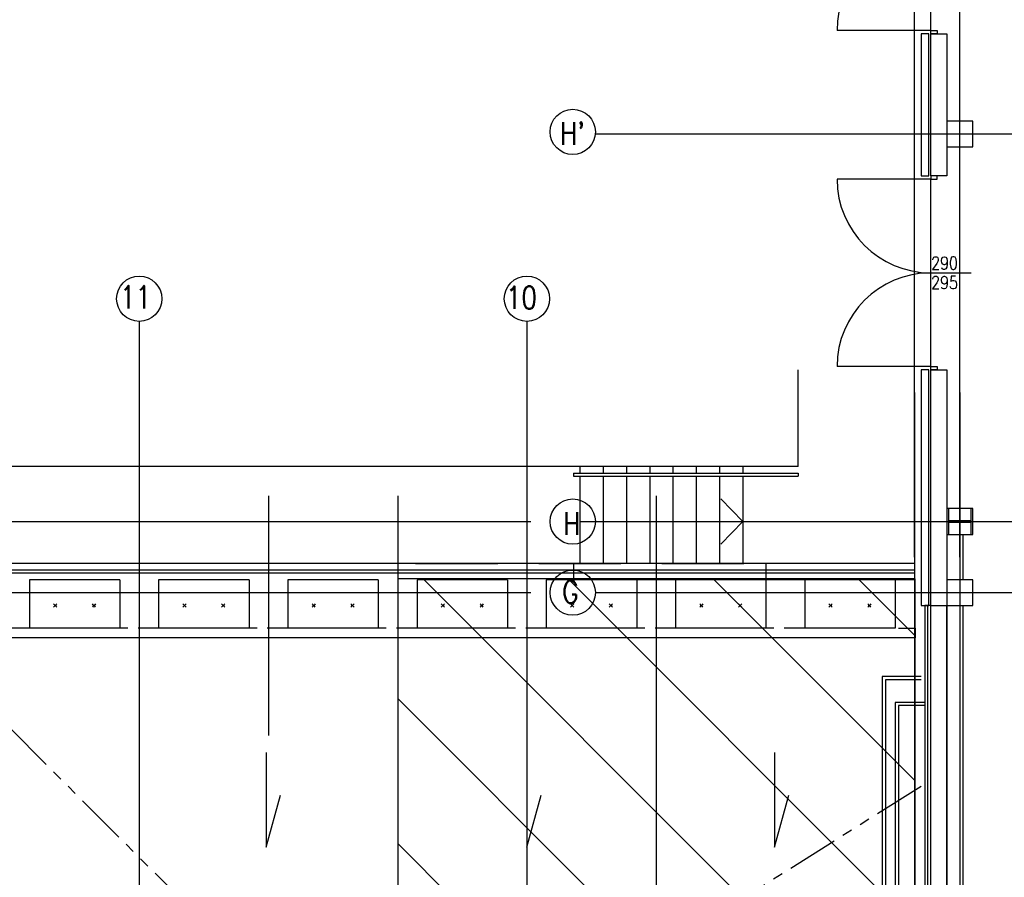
# Model space of a CAD drawing. Header units: centimetres. Extents: x -228435 to 111511, y -89367 to 428125.
# Tile 39 of 216: x -85690 to -70452, y 72593 to 85869. Entities that reach past the tile are written whole.
import ezdxf
from ezdxf.enums import TextEntityAlignment as Align

# ---------------------------------------------------------------- set-up
doc = ezdxf.new("R2010")
doc.units = ezdxf.units.CM
doc.header["$LTSCALE"] = 50
for name, pattern in [('DASHDOT2', [12.7, 6.35, -3.175, 0, -3.175]), ('HIDDEN', [9.525, 6.35, -3.175]), ('PHANTOM2', [31.75, 15.875, -3.175, 3.175, -3.175, 3.175, -3.175])]:
    doc.linetypes.add(name, pattern=pattern)
doc.layers.get('0').update_dxf_attribs({"color": 8})
for name, color, linetype in [('ARCH_INFO_ETYK_DRZWI_IST', 8, 'Continuous'), ('ARCH_INFO_OPISY_IST', 8, 'Continuous'), ('ARCH_INFO_OSIE_IST', 8, 'DASHDOT2'), ('ARCH_INFO_OSIE_OPISY_IST', 8, 'Continuous'), ('ARCH_MUROWANE_IST', 8, 'Continuous'), ('ARCH_NIEWIDOK_IST', 8, 'HIDDEN'), ('ARCH_OCIEPLENIE_IST', 8, 'Continuous'), ('ARCH_ODWODNIENIE_IST', 8, 'PHANTOM2'), ('ARCH_PRZEKROJOWE_IST', 8, 'Continuous'), ('ARCH_SCHODY ZEW.', 8, 'Continuous'), ('ARCH_STAL_IST', 8, 'Continuous'), ('ARCH_WIDOK_IST', 8, 'Continuous'), ('ARCH_ŚLUSARKA_DRZWI_IST', 8, 'Continuous'), ('ARCH_ŻELBET_IST', 8, 'Continuous'), ('Dach$0$ARCH_WIDOK_IST', 8, 'Continuous'), ('Osie rzutów$0$ARCH_INFO_OSIE_OPISY_IST', 8, 'Continuous')]:
    doc.layers.add(name, color=color, linetype=linetype)
doc.styles.add('ROMANS-250-CM', font='romans.shx', dxfattribs={"width": 0.8, "height": 50})
doc.styles.add('ROMANS-50-CM', font='romans.shx', dxfattribs={"width": 0.8, "height": 10})

# ---------------------------------------------------------------- blocks, each defined once
blk = doc.blocks.new('Osie rzutów')
at = {"layer": 'ARCH_INFO_OSIE_IST', "ltscale": 10}
for p, q in [((4930, 12255), (4930, 15006.6)), ((5000, 12255), (5000, 14934.6)), ((4436, 12910), (7599.1, 12910)), ((3730, 12619.9), (3730, 11235.9)), ((4330, 12619.9), (4330, 11235.9)), ((4930, 12510), (4930, 4623.3)), ((5000, 12510), (5000, 4512.3)), ((3930, 12349.9), (3930, 11979)), ((3930, 12349.9), (3930, 11979)), ((4130, 12349.9), (4130, 11235.9)), ((4130, 12349.9), (4130, 11235.9)), ((4530, 12349.9), (4530, 11235.9)), ((4530, 12349.9), (4530, 11235.9)), ((1578.8, 12310), (4336, 12310)), ((4436, 12310), (13655, 12310)), ((1573.5, 12200), (4336, 12200)), ((4436, 12200), (13655, 12200))]:
    blk.add_line(p, q, dxfattribs=at)
at = {"layer": 'ARCH_INFO_OSIE_OPISY_IST'}
for centre in [(4400.9, 12913.2), (3730, 12654.9), (4330, 12654.9), (4401, 12310), (4401, 12200)]:
    blk.add_circle(centre, 35, dxfattribs=at)
at = {"layer": 'ARCH_INFO_OSIE_OPISY_IST', "style": 'ROMANS-250-CM', "width": 0.8}
blk.add_text("H'", height=35, dxfattribs=at).set_placement((4400.6, 12910.9), align=Align.MIDDLE_CENTER)
for s, p in [('11', (3700.3, 12640)), ('10', (4297.6, 12639.2)), ('H', (4386.3, 12289.4)), ('G', (4384.7, 12183.8))]:
    blk.add_text(s, height=35, dxfattribs=at).set_placement(p)

msp = doc.modelspace()

# ---------------------------------------------------------------- hatches: boundary and pattern name
at = {"layer": 'Dach$0$ARCH_WIDOK_IST'}
h = msp.add_hatch(dxfattribs=at)
h.set_pattern_fill('ANSI31', color=256, scale=500, angle=90, style=0)
h.set_pattern_definition([(135, (-121139.8, -44987.4), (-1122.532, -1122.532), [])])
h.paths.add_polyline_path([(-79839.77175, 67212.63819), (-71829.77175, 67212.63819), (-71829.77175, 77212.63819), (-79839.77175, 77212.63819)])

# ---------------------------------------------------------------- linework, layer by layer
at = {"elevation": 630}
msp.add_lwpolyline([(-79839.77175, 67212.63819), (-71829.77175, 67212.63819), (-71829.77175, 77212.63819), (-79839.77175, 77212.63819)], close=True, dxfattribs=at)
at = {"layer": 'ARCH_INFO_OPISY_IST'}
for p, q in [((-81873.26462, 74523.80653, 630), (-81873.26462, 73057.1516, 630)), ((-77840, 74523.80653, 630), (-77840, 73057.1516, 630)), ((-74008.39941, 74523.80653, 630), (-74008.39941, 73057.1516, 630)), ((-81873.26462, 73057.1516, 630), (-81653.35573, 73864.69752, 630)), ((-77840, 73057.1516, 630), (-77620.09111, 73864.69752, 630)), ((-74008.39941, 73057.1516, 630), (-73788.49052, 73864.69752, 630))]:
    msp.add_line(p, q, dxfattribs=at)
at = {"layer": 'ARCH_MUROWANE_IST', "ltscale": 4}
for p, q in [((-71090, 77200, 630), (-71090, 77900, 630)), ((-71340, 71200, 630), (-71340, 76800, 630)), ((-71090, 71200, 630), (-71090, 76800, 630))]:
    msp.add_line(p, q, dxfattribs=at)
at = {"layer": 'ARCH_MUROWANE_IST', "ltscale": 4, "elevation": 630}
msp.add_lwpolyline([(-71740, 83450), (-71620, 83450), (-71620, 85650), (-71740, 85650)], close=True, dxfattribs=at)
for points in [[(-71340, 83900), (-71340, 83450), (-71590, 83450), (-71590, 85650), (-71340, 85650), (-71340, 84300)], [(-71620, 76800), (-71620, 80450), (-71740, 80450), (-71738.91076, 76800), (-71620, 76800)], [(-71590, 76800), (-71590, 80450), (-71340, 80450), (-71340, 77200)], [(-71340, 51918.2897), (-71590, 51918.2897), (-71590, 76800), (-71340, 76800), (-71340, 51918.2897)]]:
    msp.add_lwpolyline(points, dxfattribs=at)
at = {"layer": 'ARCH_NIEWIDOK_IST', "ltscale": 4}
msp.add_line((-79562.30922, 77450, 630), (-74290, 77450, 630), dxfattribs=at)
at = {"layer": 'ARCH_NIEWIDOK_IST'}
for p, q in [((-85540, 76450, 630), (-86140, 76450, 630)), ((-83540, 76450, 630), (-84140, 76450, 630)), ((-81540, 76450, 630), (-82140, 76450, 630)), ((-79540, 76450, 630), (-80140, 76450, 630)), ((-77540, 76450, 630), (-78140, 76450, 630)), ((-75540, 76450, 630), (-76140, 76450, 630)), ((-73540, 76450, 630), (-74140, 76450, 630)), ((-72090, 76450, 630), (-71830, 76450, 630))]:
    msp.add_line(p, q, dxfattribs=at)
at = {"layer": 'ARCH_OCIEPLENIE_IST'}
msp.add_line((-71635, 51918.2897, 630), (-71635, 76800, 630), dxfattribs=at)
at = {"layer": 'ARCH_ODWODNIENIE_IST'}
for p in [(-85840, 74900, 630), (-71740, 74000, 630)]:
    msp.add_line(p, (-79840, 68900, 630), dxfattribs=at)
at = {"layer": 'ARCH_PRZEKROJOWE_IST', "ltscale": 4}
msp.add_line((-71680, 75300, 630), (-72139.98607, 75300, 630), dxfattribs=at)
at = {"layer": 'ARCH_PRZEKROJOWE_IST', "ltscale": 4, "elevation": 630}
for points in [[(-71590, 76800), (-71680, 76800), (-71680, 51918.2897), (-71680, 51918.2897)], [(-72139.98607, 75300), (-72140.00091, 51868.2897)], [(-71680, 75249.99998), (-72089.98608, 75249.99998), (-72090, 51918.2897)]]:
    msp.add_lwpolyline(points, dxfattribs=at)
at = {"layer": 'ARCH_SCHODY ZEW.'}
for p, q in [((-77020, 78950, 630), (-77120, 78950, 630)), ((-77020, 78950, 630), (-77020, 78850, 630)), ((-77020, 78950, 630), (-77020, 78850, 630)), ((-76660, 78950, 630), (-76660, 78850, 630)), ((-76300, 78950, 630), (-76300, 78850, 630)), ((-75940, 78950, 630), (-75940, 78850, 630)), ((-75580, 78950, 630), (-75580, 78850, 630)), ((-75220, 78950, 630), (-75220, 78850, 630)), ((-74860, 78950, 630), (-74860, 78850, 630)), ((-74500, 78950, 630), (-74500, 78850, 630)), ((-77120, 78850, 630), (-73640, 78850, 630)), ((-77120, 78850, 630), (-77120, 78800, 630)), ((-77120, 78800, 630), (-73640, 78800, 630)), ((-77020, 78800, 630), (-77020, 77450, 630)), ((-76660, 78800, 630), (-76660, 77450, 630)), ((-76300, 78800, 630), (-76300, 77450, 630)), ((-75940, 78800, 630), (-75940, 77450, 630)), ((-75580, 78800, 630), (-75580, 77450, 630)), ((-75220, 78800, 630), (-75220, 77450, 630)), ((-74860, 78800, 630), (-74860, 77450, 630)), ((-74500, 78800, 630), (-74500, 77450, 630)), ((-73640, 78850, 630), (-73640, 78800, 630))]:
    msp.add_line(p, q, dxfattribs=at)
at = {"layer": 'ARCH_SCHODY ZEW.', "elevation": 630}
for points in [[(-77020, 78100), (-74500, 78100), (-74839.32472, 78452.14251)], [(-75996.72752, 78100), (-74500, 78100), (-74839.32472, 77747.85749)]]:
    msp.add_lwpolyline(points, dxfattribs=at)
at = {"layer": 'ARCH_STAL_IST', "elevation": 630}
msp.add_lwpolyline([(-71310, 78300), (-71340, 78300), (-71340, 77900), (-71310, 77900), (-71310, 78090), (-70970, 78090), (-70970, 77900), (-70940, 77900), (-70940, 78300), (-70970, 78300), (-70970, 78110), (-71310, 78110), (-71310, 78300)], close=True, dxfattribs=at)
at = {"layer": 'ARCH_WIDOK_IST'}
for p, q in [((-73640, 78950, 630), (-73640, 80450, 630)), ((-73640, 78950, 630), (-98314.87373, 78950, 630)), ((-71830, 77450, 630), (-95340, 77450, 630)), ((-77120, 77450, 630), (-77120, 77200, 630)), ((-74140, 77450, 630), (-74140, 77200, 630)), ((-71830, 77350, 630), (-95298.57864, 77350, 630)), ((-71830, 77300, 630), (-95277.86797, 77300, 630)), ((-84140, 77200, 630), (-85540, 77200, 630)), ((-85540, 77200, 630), (-85540, 76450, 630)), ((-84140, 77200, 630), (-84140, 76450, 630)), ((-82140, 77200, 630), (-83540, 77200, 630)), ((-83540, 77200, 630), (-83540, 76450, 630)), ((-82140, 77200, 630), (-82140, 76450, 630)), ((-80140, 77200, 630), (-81540, 77200, 630)), ((-81540, 77200, 630), (-81540, 76450, 630)), ((-80140, 77200, 630), (-80140, 76450, 630)), ((-78140, 77200, 630), (-79540, 77200, 630)), ((-79540, 77200, 630), (-79540, 76450, 630)), ((-78140, 77200, 630), (-78140, 76450, 630)), ((-76090, 77200, 630), (-77540, 77200, 630)), ((-77540, 77200, 630), (-77540, 76450, 630)), ((-76140, 77200, 630), (-76140, 76450, 630)), ((-75590, 77200, 630), (-76090, 77200, 630)), ((-73590, 77200, 630), (-75590, 77200, 630)), ((-75540, 77200, 630), (-75540, 76450, 630)), ((-74140, 77200, 630), (-74140, 76450, 630)), ((-71830, 77200, 630), (-73590, 77200, 630)), ((-73540, 77200, 630), (-73540, 76450, 630)), ((-72140, 77200, 630), (-72140, 76450, 630)), ((-85150.36332, 76810.36332, 630), (-85165, 76825, 630)), ((-85115, 76825, 630), (-85129.63668, 76810.36332, 630)), ((-84550.36332, 76810.36332, 630), (-84565, 76825, 630)), ((-84515, 76825, 630), (-84529.63668, 76810.36332, 630)), ((-83150.36332, 76810.36332, 630), (-83165, 76825, 630)), ((-83115, 76825, 630), (-83129.63668, 76810.36332, 630)), ((-82550.36332, 76810.36332, 630), (-82565, 76825, 630)), ((-82515, 76825, 630), (-82529.63668, 76810.36332, 630)), ((-81150.36332, 76810.36332, 630), (-81165, 76825, 630)), ((-81115, 76825, 630), (-81129.63668, 76810.36332, 630)), ((-80550.36332, 76810.36332, 630), (-80565, 76825, 630)), ((-80515, 76825, 630), (-80529.63668, 76810.36332, 630)), ((-79150.36332, 76810.36332, 630), (-79165, 76825, 630)), ((-79115, 76825, 630), (-79129.63668, 76810.36332, 630)), ((-78550.36332, 76810.36332, 630), (-78565, 76825, 630)), ((-78515, 76825, 630), (-78529.63668, 76810.36332, 630)), ((-77150.36332, 76810.36332, 630), (-77165, 76825, 630)), ((-77115, 76825, 630), (-77129.63668, 76810.36332, 630)), ((-76550.36332, 76810.36332, 630), (-76565, 76825, 630)), ((-76515, 76825, 630), (-76529.63668, 76810.36332, 630)), ((-75150.36332, 76810.36332, 630), (-75165, 76825, 630)), ((-75115, 76825, 630), (-75129.63668, 76810.36332, 630)), ((-74550.36332, 76810.36332, 630), (-74565, 76825, 630)), ((-74515, 76825, 630), (-74529.63668, 76810.36332, 630)), ((-73150.36332, 76810.36332, 630), (-73165, 76825, 630)), ((-73115, 76825, 630), (-73129.63668, 76810.36332, 630)), ((-72550.36332, 76810.36332, 630), (-72565, 76825, 630)), ((-72515, 76825, 630), (-72529.63668, 76810.36332, 630)), ((-85150.36332, 76789.63668, 630), (-85165, 76775, 630)), ((-85150, 76800, 630), (-85130, 76800, 630)), ((-85115, 76775, 630), (-85129.63668, 76789.63668, 630)), ((-84550.36332, 76789.63668, 630), (-84565, 76775, 630)), ((-84550, 76800, 630), (-84530, 76800, 630)), ((-84515, 76775, 630), (-84529.63668, 76789.63668, 630)), ((-83150.36332, 76789.63668, 630), (-83165, 76775, 630)), ((-83150, 76800, 630), (-83130, 76800, 630)), ((-83115, 76775, 630), (-83129.63668, 76789.63668, 630)), ((-82550.36332, 76789.63668, 630), (-82565, 76775, 630)), ((-82550, 76800, 630), (-82530, 76800, 630)), ((-82515, 76775, 630), (-82529.63668, 76789.63668, 630)), ((-81150.36332, 76789.63668, 630), (-81165, 76775, 630)), ((-81150, 76800, 630), (-81130, 76800, 630)), ((-81115, 76775, 630), (-81129.63668, 76789.63668, 630)), ((-80550.36332, 76789.63668, 630), (-80565, 76775, 630)), ((-80550, 76800, 630), (-80530, 76800, 630)), ((-80515, 76775, 630), (-80529.63668, 76789.63668, 630)), ((-79150.36332, 76789.63668, 630), (-79165, 76775, 630)), ((-79150, 76800, 630), (-79130, 76800, 630)), ((-79115, 76775, 630), (-79129.63668, 76789.63668, 630)), ((-78550.36332, 76789.63668, 630), (-78565, 76775, 630)), ((-78550, 76800, 630), (-78530, 76800, 630)), ((-78515, 76775, 630), (-78529.63668, 76789.63668, 630)), ((-77150.36332, 76789.63668, 630), (-77165, 76775, 630)), ((-77150, 76800, 630), (-77130, 76800, 630)), ((-77115, 76775, 630), (-77129.63668, 76789.63668, 630)), ((-76550.36332, 76789.63668, 630), (-76565, 76775, 630)), ((-76550, 76800, 630), (-76530, 76800, 630)), ((-76515, 76775, 630), (-76529.63668, 76789.63668, 630)), ((-75150.36332, 76789.63668, 630), (-75165, 76775, 630)), ((-75150, 76800, 630), (-75130, 76800, 630)), ((-75115, 76775, 630), (-75129.63668, 76789.63668, 630)), ((-74550.36332, 76789.63668, 630), (-74565, 76775, 630)), ((-74550, 76800, 630), (-74530, 76800, 630)), ((-74515, 76775, 630), (-74529.63668, 76789.63668, 630)), ((-73150.36332, 76789.63668, 630), (-73165, 76775, 630)), ((-73150, 76800, 630), (-73130, 76800, 630)), ((-73115, 76775, 630), (-73129.63668, 76789.63668, 630)), ((-72550.36332, 76789.63668, 630), (-72565, 76775, 630)), ((-72550, 76800, 630), (-72530, 76800, 630)), ((-72515, 76775, 630), (-72529.63668, 76789.63668, 630)), ((-84140, 76450, 630), (-85540, 76450, 630)), ((-82140, 76450, 630), (-83540, 76450, 630)), ((-80140, 76450, 630), (-81540, 76450, 630)), ((-78140, 76450, 630), (-79540, 76450, 630)), ((-76140, 76450, 630), (-77540, 76450, 630)), ((-74140, 76450, 630), (-75540, 76450, 630)), ((-72140, 76450, 630), (-73540, 76450, 630)), ((-71830, 76450, 630), (-71830, 76300, 630)), ((-71830, 76300, 630), (-96136.44661, 76300, 630)), ((-71740, 75700, 630), (-72340, 75700, 630)), ((-72340, 75700, 630), (-72340, 70700, 630)), ((-71740, 75650, 630), (-72290, 75650, 630)), ((-72290, 75650, 630), (-72290, 70750, 630))]:
    msp.add_line(p, q, dxfattribs=at)
for centre in [(-85140, 76800, 630), (-84540, 76800, 630), (-83140, 76800, 630), (-82540, 76800, 630), (-81140, 76800, 630), (-80540, 76800, 630), (-79140, 76800, 630), (-78540, 76800, 630), (-77140, 76800, 630), (-76540, 76800, 630), (-75140, 76800, 630), (-74540, 76800, 630), (-73140, 76800, 630), (-72540, 76800, 630)]:
    msp.add_circle(centre, 10, dxfattribs=at)
at = {"layer": 'ARCH_ŚLUSARKA_DRZWI_IST'}
for p, q in [((-71590, 85700, 630), (-71590, 88575.87404, 630)), ((-71590, 80500, 630), (-71590, 83400, 630)), ((-71788.93372, 81950, 630), (-70963.31565, 81950, 630))]:
    msp.add_line(p, q, dxfattribs=at)
at = {"layer": 'ARCH_ŚLUSARKA_DRZWI_IST', "elevation": 630}
for points in [[(-71590, 85700), (-71490, 85700), (-71490, 85650), (-71590, 85650), (-71590, 85700), (-73040, 85700, -0.4142135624), (-73040, 85700), (-73040, 85700), (-73040, 85700), (-73040, 85700), (-73040, 85700)], [(-71590, 83400), (-71490, 83400), (-71490, 83450), (-71590, 83450), (-71590, 83400), (-73040, 83400, 0.4142135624), (-73040, 83400), (-73040, 83400), (-73040, 83400), (-73040, 83400), (-73040, 83400)], [(-71590, 80500), (-71490, 80500), (-71490, 80450), (-71590, 80450), (-71590, 80500), (-73040, 80500, -0.4142135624), (-73040, 80500), (-73040, 80500), (-73040, 80500), (-73040, 80500), (-73040, 80500)]]:
    msp.add_lwpolyline(points, format="xyb", dxfattribs=at)
at = {"layer": 'ARCH_ŚLUSARKA_DRZWI_IST'}
for centre, start, end in [((-71590, 85700, 630), 90, 180), ((-71590, 83400, 630), 180, 270), ((-71590, 80500, 630), 90, 180)]:
    msp.add_arc(centre, 1450, start, end, dxfattribs=at)
at = {"layer": 'ARCH_ŻELBET_IST', "ltscale": 4, "elevation": 630}
for points in [[(-71340, 83900), (-70940, 83900), (-70940, 84300), (-71340, 84300)], [(-71340, 77900), (-70940, 77900), (-70940, 78300), (-71340, 78300)], [(-71340, 77900), (-70940, 77900), (-70940, 78300), (-71340, 78300)], [(-71340, 76800), (-70940, 76800), (-70940, 77200), (-71340, 77200)]]:
    msp.add_lwpolyline(points, close=True, dxfattribs=at)

# ---------------------------------------------------------------- block references
at = {"layer": 'Osie rzutów$0$ARCH_INFO_OSIE_OPISY_IST', "xscale": 10, "yscale": 10, "zscale": 10}
msp.add_blockref('Osie rzutów', (-121140, -45000, 630), dxfattribs=at)

# ---------------------------------------------------------------- texts
at = {"layer": 'ARCH_INFO_ETYK_DRZWI_IST', "insert": (-71376.84732, 81950, 630), "char_height": 200, "width": 100, "attachment_point": 5, "line_spacing_factor": 0.9, "style": 'ROMANS-50-CM'}
msp.add_mtext('290\\P295', dxfattribs=at)

doc.saveas('drawing.dxf')
